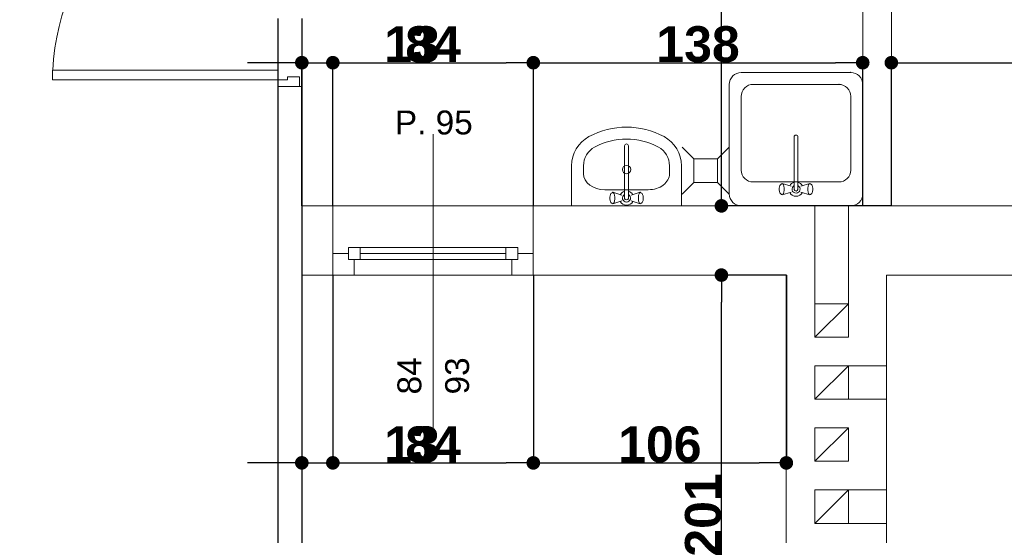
# Model space of a CAD drawing. Header units: millimetres. Extents: x 183299 to 1018155, y -286688 to 171278.
# Tile 52 of 100: x 406976 to 411101, y -82946 to -80786. Entities that reach past the tile are written whole.
import ezdxf

# ---------------------------------------------------------------- set-up
doc = ezdxf.new("R2010")
doc.units = ezdxf.units.MM
doc.header["$MEASUREMENT"] = 0
doc.linetypes.add('Przerywana', pattern=[282.222223, 141.111112, -141.111112])
doc.linetypes.add('Wipeout_Contour', pattern=[1000, 0, -1000])
for name, color, linetype in [('Drzwi ArchiCAD', 7, 'Continuous'), ('inwentaryzacja_sciany', 7, 'Continuous'), ('inwentaryzacja_wyposazenie_sanitarne', 7, 'Continuous'), ('Konstrukcja - Słupy', 7, 'Continuous'), ('Okna ArchiCADa', 7, 'Continuous'), ('Wymiarowanie - Ogólne', 7, 'Continuous'), ('Znaczniki Okien', 7, 'Continuous')]:
    doc.layers.add(name, color=color, linetype=linetype)
for name, color, linetype, lineweight in [('Drzwi ArchiCAD_Nr_Pióra__1', 7, 'Continuous', 13), ('inwentaryzacja_sciany_Nr_Pióra__1', 7, 'Continuous', 13), ('inwentaryzacja_wyposazenie_sanitarne_Nr_Pióra__1', 7, 'Continuous', 13), ('Konstrukcja - Słupy_Nr_Pióra__1', 7, 'Continuous', 13), ('Okna ArchiCADa_Nr_Pióra__1', 7, 'Continuous', 13), ('Znaczniki Okien_Nr_Pióra__1', 7, 'Continuous', 13), ('Znaczniki Okien_Nr_Pióra__7', 7, 'Continuous', 35)]:
    doc.layers.add(name, color=color, linetype=linetype, lineweight=lineweight)
for name, color, linetype, lineweight, true_color in [('Drzwi ArchiCAD_Nr_Pióra__23', 7, 'Continuous', 20, 0xff6600), ('Drzwi ArchiCAD_Nr_Pióra__3', 7, 'Continuous', 18, 0xff6600), ('Okna ArchiCADa_Nr_Pióra__23', 7, 'Continuous', 20, 0xff6600), ('Okna ArchiCADa_Nr_Pióra__3', 7, 'Continuous', 18, 0xff6600)]:
    doc.layers.add(name, color=color, linetype=linetype, lineweight=lineweight, true_color=true_color)
doc.styles.add('GENERATED_STYLE_1', font='arial.ttf')
doc.styles.add('GENERATED_STYLE_2', font='arialbd.ttf')
doc.dimstyles.new('GENERATED_STYLE__1', dxfattribs={"dimtxt": 150, "dimasz": 114, "dimexe": 0.18, "dimexo": 0, "dimgap": 0.09, "dimtad": 1, "dimtih": 1, "dimtoh": 1, "dimdec": 0, "dimlfac": 0.1, "dimzin": 0, "dimdsep": 46, "dimtxsty": 'GENERATED_STYLE_2', "dimblk": 'ARROWHEAD_11', "dimblk1": 'ARROWHEAD_11', "dimblk2": 'ARROWHEAD_11', "dimcen": 0.09, "dimclrd": 256, "dimclre": 256, "dimclrt": 256, "dimazin": 0, "dimtfac": 1, "dimtdec": 4, "dimtmove": 0, "dimatfit": 3, "dimfxl": 1, "dimtolj": 1, "dimtzin": 0, "dimarcsym": 0})
doc.dimstyles.new('GENERATED_STYLE__2', dxfattribs={"dimtxt": 150, "dimasz": 114, "dimexe": 0.18, "dimexo": 0, "dimgap": 0.09, "dimtad": 1, "dimdec": 0, "dimlfac": 0.1, "dimzin": 0, "dimdsep": 46, "dimtxsty": 'GENERATED_STYLE_2', "dimblk": 'ARROWHEAD_11', "dimblk1": 'ARROWHEAD_11', "dimblk2": 'ARROWHEAD_11', "dimcen": 0.09, "dimclrd": 256, "dimclre": 256, "dimclrt": 256, "dimazin": 0, "dimtfac": 1, "dimtdec": 4, "dimtmove": 0, "dimatfit": 3, "dimfxl": 1, "dimtolj": 1, "dimtzin": 0, "dimarcsym": 0})

# ---------------------------------------------------------------- blocks, each defined once
blk = doc.blocks.new('D1 Drzwi proste 12_78')
at = {"layer": 'Drzwi ArchiCAD_Nr_Pióra__1', "linetype": 'Continuous'}
for p, q in [((-500, 0), (-500, -90)), ((500, 0), (500, -90))]:
    blk.add_line(p, q, dxfattribs=at)
at = {"layer": 'Drzwi ArchiCAD_Nr_Pióra__23', "linetype": 'Continuous'}
for p, q in [((-472, 0), (-500, 0)), ((-500, 0), (-500, -90)), ((-472, -40), (-472, 0)), ((500, 0), (472, 0)), ((472, 0), (472, -40)), ((500, -90), (500, 0)), ((-460, -40), (-472, -40)), ((-460, -90), (-460, -40)), ((472, -40), (460, -40)), ((460, -40), (460, -90)), ((-500, -90), (-460, -90)), ((460, -90), (500, -90))]:
    blk.add_line(p, q, dxfattribs=at)
at = {"layer": 'Drzwi ArchiCAD_Nr_Pióra__3', "linetype": 'Continuous'}
for p, q in [((472, 944), (432, 944)), ((432, 944), (432, 0)), ((472, 0), (472, 944)), ((432, 0), (472, 0))]:
    blk.add_line(p, q, dxfattribs=at)
blk.add_arc((472, 0), 944, 92.4285, 180, dxfattribs=at)
blk = doc.blocks.new('Ściana_737_2', base_point=(232715.1, -85775.8))
at = {"layer": 'inwentaryzacja_sciany_Nr_Pióra__1', "linetype": 'Continuous'}
for p, q in [((232715.1, -81165.8), (232805.1, -81165.8)), ((232715.1, -81165.8), (232715.1, -85775.8)), ((232805.1, -81165.8), (232815.1, -81165.8)), ((232815.1, -81665.8), (232815.1, -81165.8)), ((232815.1, -85675.8), (232815.1, -81955.8))]:
    blk.add_line(p, q, dxfattribs=at)
at = {"layer": 'Drzwi ArchiCAD', "linetype": 'Continuous', "xscale": -1, "rotation": 90}
blk.add_blockref('D1 Drzwi proste 12_78', (232715.1, -80665.8), dxfattribs=at)
blk = doc.blocks.new('O1 rozwierane 12_114')
at = {"layer": 'Okna ArchiCADa_Nr_Pióra__1', "linetype": 'Continuous'}
for p, q in [((-420, 0), (-420, -90)), ((420, 0), (420, -90))]:
    blk.add_line(p, q, dxfattribs=at)
at = {"layer": 'Okna ArchiCADa_Nr_Pióra__23', "linetype": 'Continuous'}
for p, q in [((-420, 0), (-420, -90)), ((420, -90), (420, 0)), ((-355, -90), (-355, -65)), ((-355, -65), (-355, -115)), ((355, -65), (355, -90)), ((355, -115), (355, -65)), ((-420, -90), (-355, -90)), ((355, -90), (420, -90))]:
    blk.add_line(p, q, dxfattribs=at)
at = {"layer": 'Okna ArchiCADa_Nr_Pióra__3', "linetype": 'Continuous'}
for p, q in [((-420, 0), (420, 0)), ((-420, -290), (420, -290))]:
    blk.add_line(p, q, dxfattribs=at)
at = {"linetype": 'Wipeout_Contour', "ltscale": 2606.649777}
blk.add_wipeout([(305, -115), (305, -65), (330, -65), (330, 0), (-330, 0), (-330, -65), (-305, -65), (-305, -115)], dxfattribs=at).dxf.layer = 'Okna ArchiCADa'
at = {"layer": 'Okna ArchiCADa_Nr_Pióra__23', "linetype": 'Continuous'}
for p, q in [((-330, 0), (-420, 0)), ((-330, -65), (-330, 0)), ((420, 0), (330, 0)), ((330, 0), (330, -65)), ((-355, -65), (-330, -65)), ((-305, -65), (-355, -65)), ((-305, -115), (-305, -65)), ((355, -65), (305, -65)), ((305, -65), (305, -115)), ((330, -65), (355, -65)), ((-355, -115), (-305, -115)), ((305, -115), (355, -115))]:
    blk.add_line(p, q, dxfattribs=at)
at = {"layer": 'Okna ArchiCADa_Nr_Pióra__3', "linetype": 'Continuous'}
for p, q in [((330, 0), (-330, 0)), ((-305, -65), (305, -65)), ((-305, -90), (305, -90)), ((-305, -115), (305, -115)), ((-305, -115), (305, -115))]:
    blk.add_line(p, q, dxfattribs=at)
blk = doc.blocks.new('Znacznik O 12_133')
at = {"layer": 'Znaczniki Okien_Nr_Pióra__1', "linetype": 'Continuous'}
blk.add_line((0, 671.4), (0, -590), dxfattribs=at)
at = {"layer": 'Znaczniki Okien_Nr_Pióra__7', "linetype": 'Continuous', "char_height": 100, "attachment_point": 7, "style": 'GENERATED_STYLE_1'}
for s, insert, rotation in [('{93}', (-152.1, 500), 270), ('{84}', (47.9, 500), 270), ('{P. 95}', (160, -587.9), 180)]:
    blk.add_mtext(s, dxfattribs=dict(at, insert=insert, rotation=rotation))
blk = doc.blocks.new('Ściana_742_2', base_point=(248915.1, -81955.8))
at = {"layer": 'inwentaryzacja_sciany_Nr_Pióra__1', "linetype": 'Continuous'}
for p, q in [((232945.1, -81665.8), (232815.1, -81665.8)), ((232945.1, -81865.8), (232945.1, -81665.8)), ((233785.1, -81865.8), (233785.1, -81665.8)), ((235165.1, -81665.8), (233785.1, -81665.8)), ((238585.1, -81665.8), (235285.1, -81665.8)), ((232945.1, -81955.8), (232945.1, -81865.8)), ((233785.1, -81955.8), (233785.1, -81865.8)), ((232815.1, -81955.8), (232945.1, -81955.8)), ((233785.1, -81955.8), (234845.1, -81955.8)), ((235265.1, -81955.8), (236755.1, -81955.8))]:
    blk.add_line(p, q, dxfattribs=at)
at = {"layer": 'Okna ArchiCADa', "linetype": 'Continuous', "rotation": 180}
blk.add_blockref('O1 rozwierane 12_114', (233365.1, -81955.8), dxfattribs=at)
at = {"layer": 'Znaczniki Okien', "rotation": 180}
blk.add_blockref('Znacznik O 12_133', (233365.1, -81955.8), dxfattribs=at)
blk = doc.blocks.new('O1 rozwierane 12_115')
at = {"layer": 'Okna ArchiCADa_Nr_Pióra__1', "linetype": 'Continuous'}
for p, q in [((-380, 0), (-380, -90)), ((380, 0), (380, -90))]:
    blk.add_line(p, q, dxfattribs=at)
at = {"layer": 'Okna ArchiCADa_Nr_Pióra__23', "linetype": 'Continuous'}
for p, q in [((-380, 0), (-380, -90)), ((380, -90), (380, 0)), ((-315, -90), (-315, -65)), ((-315, -65), (-315, -115)), ((315, -65), (315, -90)), ((315, -115), (315, -65)), ((-380, -90), (-315, -90)), ((315, -90), (380, -90))]:
    blk.add_line(p, q, dxfattribs=at)
at = {"layer": 'Okna ArchiCADa_Nr_Pióra__3', "linetype": 'Continuous'}
for p, q in [((-380, 0), (380, 0)), ((-380, -120), (380, -120))]:
    blk.add_line(p, q, dxfattribs=at)
at = {"linetype": 'Wipeout_Contour', "ltscale": 2296.258417}
blk.add_wipeout([(265, -115), (265, -65), (290, -65), (290, 0), (-290, 0), (-290, -65), (-265, -65), (-265, -115)], dxfattribs=at).dxf.layer = 'Okna ArchiCADa'
at = {"layer": 'Okna ArchiCADa_Nr_Pióra__23', "linetype": 'Continuous'}
for p, q in [((-290, 0), (-380, 0)), ((-290, -65), (-290, 0)), ((380, 0), (290, 0)), ((290, 0), (290, -65)), ((-315, -65), (-290, -65)), ((-265, -65), (-315, -65)), ((-265, -115), (-265, -65)), ((315, -65), (265, -65)), ((265, -65), (265, -115)), ((290, -65), (315, -65)), ((-315, -115), (-265, -115)), ((265, -115), (315, -115))]:
    blk.add_line(p, q, dxfattribs=at)
at = {"layer": 'Okna ArchiCADa_Nr_Pióra__3', "linetype": 'Continuous'}
for p, q in [((290, 0), (-290, 0)), ((-265, -65), (265, -65)), ((-265, -90), (265, -90)), ((-265, -115), (265, -115)), ((-265, -115), (265, -115))]:
    blk.add_line(p, q, dxfattribs=at)
blk = doc.blocks.new('Znacznik O 12_134')
at = {"layer": 'Znaczniki Okien_Nr_Pióra__1', "linetype": 'Continuous'}
blk.add_line((0, -791.4), (0, 300), dxfattribs=at)
at = {"layer": 'Znaczniki Okien_Nr_Pióra__7', "linetype": 'Continuous', "insert": (-160, 297.9), "char_height": 100, "attachment_point": 7, "style": 'GENERATED_STYLE_1'}
blk.add_mtext('{P. 92}', dxfattribs=at)
at = {"layer": 'Znaczniki Okien_Nr_Pióra__7', "linetype": 'Continuous', "char_height": 100, "attachment_point": 7, "rotation": 270, "style": 'GENERATED_STYLE_1'}
for s, insert in [('{108}', (-152.1, -392.3)), ('{76}', (47.9, -468.2))]:
    blk.add_mtext(s, dxfattribs=dict(at, insert=insert))
blk = doc.blocks.new('Ściana_743_2', base_point=(235165.1, -81955.8))
at = {"layer": 'inwentaryzacja_sciany_Nr_Pióra__1', "linetype": 'Continuous'}
for p, q in [((235165.1, -75985.8), (235165.1, -76295.8)), ((235285.1, -76295.8), (235285.1, -75985.8)), ((235195.1, -76295.8), (235165.1, -76295.8)), ((235285.1, -76295.8), (235195.1, -76295.8)), ((235195.1, -77055.8), (235165.1, -77055.8)), ((235165.1, -77055.8), (235165.1, -81665.8)), ((235285.1, -77055.8), (235195.1, -77055.8)), ((235285.1, -81665.8), (235285.1, -77055.8))]:
    blk.add_line(p, q, dxfattribs=at)
at = {"layer": 'Okna ArchiCADa', "linetype": 'Continuous', "xscale": -1, "rotation": 270}
blk.add_blockref('O1 rozwierane 12_115', (235285.1, -76675.8), dxfattribs=at)
at = {"layer": 'Znaczniki Okien', "rotation": 90}
blk.add_blockref('Znacznik O 12_134', (235165.1, -76675.8), dxfattribs=at)
blk = doc.blocks.new('Ściana_718_2', base_point=(235265.1, -81955.8))
at = {"layer": 'inwentaryzacja_sciany_Nr_Pióra__1', "linetype": 'Continuous'}
for p, q in [((234845.1, -81955.8), (234845.1, -83965.8)), ((235265.1, -83375.8), (235265.1, -81955.8)), ((235265.1, -83965.8), (235265.1, -83415.8)), ((234845.1, -83965.8), (235165.1, -83965.8))]:
    blk.add_line(p, q, dxfattribs=at)
blk = doc.blocks.new('Słup_124_2', base_point=(235035.1, -82145.8))
at = {"layer": 'Konstrukcja - Słupy_Nr_Pióra__1', "linetype": 'Continuous'}
blk.add_line((234965.1, -82215.8), (235105.1, -82075.8), dxfattribs=at)
at = {"layer": 'Konstrukcja - Słupy_Nr_Pióra__1', "linetype": 'Continuous', "flags": 128}
blk.add_lwpolyline([(234965.1, -82215.8), (235105.1, -82215.8), (235105.1, -82075.8), (234965.1, -82075.8)], close=True, dxfattribs=at)
blk = doc.blocks.new('Słup_125_2', base_point=(235035.1, -82405.8))
at = {"layer": 'Konstrukcja - Słupy_Nr_Pióra__1', "linetype": 'Continuous'}
blk.add_line((234965.1, -82475.8), (235105.1, -82335.8), dxfattribs=at)
at = {"layer": 'Konstrukcja - Słupy_Nr_Pióra__1', "linetype": 'Continuous', "flags": 128}
blk.add_lwpolyline([(234965.1, -82475.8), (235105.1, -82475.8), (235105.1, -82335.8), (234965.1, -82335.8)], close=True, dxfattribs=at)
blk = doc.blocks.new('Słup_126_2', base_point=(235035.1, -82925.8))
at = {"layer": 'Konstrukcja - Słupy_Nr_Pióra__1', "linetype": 'Continuous'}
blk.add_line((234965.1, -82995.8), (235105.1, -82855.8), dxfattribs=at)
at = {"layer": 'Konstrukcja - Słupy_Nr_Pióra__1', "linetype": 'Continuous', "flags": 128}
blk.add_lwpolyline([(234965.1, -82995.8), (235105.1, -82995.8), (235105.1, -82855.8), (234965.1, -82855.8)], close=True, dxfattribs=at)
blk = doc.blocks.new('Słup_215_2', base_point=(235035.1, -82665.8))
at = {"layer": 'Konstrukcja - Słupy_Nr_Pióra__1', "linetype": 'Continuous'}
blk.add_line((234965.1, -82735.8), (235105.1, -82595.8), dxfattribs=at)
at = {"layer": 'Konstrukcja - Słupy_Nr_Pióra__1', "linetype": 'Continuous', "flags": 128}
blk.add_lwpolyline([(234965.1, -82735.8), (235105.1, -82735.8), (235105.1, -82595.8), (234965.1, -82595.8)], close=True, dxfattribs=at)
blk = doc.blocks.new('Zlew tradycyjny 12_4')
at = {"layer": 'inwentaryzacja_wyposazenie_sanitarne_Nr_Pióra__1', "linetype": 'Continuous'}
for p, q in [((508.8, 558.8), (50, 558.8)), ((0, 508.8), (0, 50)), ((210.3, 498.8), (209.4, 492.3)), ((211.8, 504.1), (210.3, 498.8)), ((213.8, 507.6), (211.8, 504.1)), ((219, 511.4), (213.8, 507.6)), ((221.8, 512.8), (219, 511.4)), ((224.6, 511.4), (221.8, 512.8)), ((259.3, 500.8), (221.8, 512.8)), ((227.1, 507.2), (224.6, 511.4)), ((228.9, 500.8), (227.1, 507.2)), ((229.9, 493), (228.9, 500.8)), ((299.5, 500.8), (337, 512.8)), ((329.9, 500.8), (328.9, 493)), ((331.7, 507.2), (329.9, 500.8)), ((334.2, 511.4), (331.7, 507.2)), ((337, 512.8), (334.2, 511.4)), ((339.8, 511.4), (337, 512.8)), ((339.8, 511.4), (345, 507.6)), ((347, 504.1), (345, 507.6)), ((348.5, 498.8), (347, 504.1)), ((349.4, 492.3), (348.5, 498.8)), ((558.8, 50), (558.8, 508.8)), ((458.8, 458.8), (100, 458.8)), ((209.4, 492.3), (209.4, 485.3)), ((209.4, 485.3), (210.3, 478.8)), ((210.3, 478.8), (211.8, 473.5)), ((211.8, 473.5), (213.8, 470)), ((219, 466.2), (213.8, 470)), ((219, 466.2), (221.8, 464.8)), ((259.3, 476.8), (221.8, 464.8)), ((221.8, 464.8), (224.6, 466.2)), ((224.6, 466.2), (227.1, 470.4)), ((227.1, 470.4), (228.9, 476.8)), ((228.9, 476.8), (229.9, 484.6)), ((229.9, 484.6), (229.9, 493)), ((271.5, 490.2), (271.5, 269.9)), ((287.3, 269.9), (287.3, 490.2)), ((299.5, 476.8), (337, 464.8)), ((328.9, 493), (328.9, 484.6)), ((328.9, 484.6), (329.9, 476.8)), ((329.9, 476.8), (331.7, 470.4)), ((331.7, 470.4), (334.2, 466.2)), ((334.2, 466.2), (337, 464.8)), ((337, 464.8), (339.8, 466.2)), ((339.8, 466.2), (345, 470)), ((345, 470), (347, 473.5)), ((347, 473.5), (348.5, 478.8)), ((348.5, 478.8), (349.4, 485.3)), ((349.4, 485.3), (349.4, 492.3)), ((50, 408.8), (50, 100)), ((508.8, 100), (508.8, 408.8)), ((100, 50), (458.8, 50)), ((50, 0), (508.8, 0))]:
    blk.add_line(p, q, dxfattribs=at)
for centre, radius, start, end in [((50, 508.8), 50, 90, 180), ((508.8, 508.8), 50, 0, 90), ((279.4, 488.8), 30, 27.9765, 152.0235), ((279.4, 488.8), 16.8, 298.0549, 241.9451), ((279.4, 488.8), 8, 10, 170), ((100, 408.8), 50, 90, 180), ((279.4, 488.8), 30, 207.9765, 254.7747), ((279.4, 488.8), 30, 285.2253, 332.0235), ((458.8, 408.8), 50, 0, 90), ((279.4, 269.9), 7.88, 180, 0), ((100, 100), 50, 180, 270), ((458.8, 100), 50, 270, 0), ((50, 50), 50, 180, 270), ((508.8, 50), 50, 270, 0)]:
    blk.add_arc(centre, radius, start, end, dxfattribs=at)
for p in [(100, 50), (50, 0)]:
    blk.add_point(p, dxfattribs=at)
blk = doc.blocks.new('Umywalka 01 12_17')
at = {"layer": 'inwentaryzacja_wyposazenie_sanitarne_Nr_Pióra__1', "linetype": 'Continuous'}
for p, q in [((-230, 0), (-230, -168)), ((230, 0), (-230, 0)), ((230, 0), (230, -168)), ((-69.1, -22.7), (-70, -29.2)), ((-70, -29.2), (-70, -36.2)), ((-70, -36.2), (-69.1, -42.7)), ((-67.6, -17.4), (-69.1, -22.7)), ((-65.6, -13.9), (-67.6, -17.4)), ((-60.4, -10.1), (-65.6, -13.9)), ((-57.6, -8.7), (-60.4, -10.1)), ((-54.8, -10.1), (-57.6, -8.7)), ((-20.1, -20.7), (-57.6, -8.7)), ((-52.3, -14.3), (-54.8, -10.1)), ((-50.5, -20.7), (-52.3, -14.3)), ((-49.5, -28.5), (-50.5, -20.7)), ((-50.5, -44.7), (-49.5, -36.9)), ((-49.5, -36.9), (-49.5, -28.5)), ((-7.9, -31.3), (-7.9, -251.6)), ((7.9, -251.6), (7.9, -31.3)), ((20.1, -20.7), (57.6, -8.7)), ((50.5, -20.7), (49.5, -28.5)), ((49.5, -28.5), (49.5, -36.9)), ((49.5, -36.9), (50.5, -44.7)), ((52.3, -14.3), (50.5, -20.7)), ((54.8, -10.1), (52.3, -14.3)), ((57.6, -8.7), (54.8, -10.1)), ((60.4, -10.1), (57.6, -8.7)), ((60.4, -10.1), (65.6, -13.9)), ((67.6, -17.4), (65.6, -13.9)), ((69.1, -22.7), (67.6, -17.4)), ((70, -29.2), (69.1, -22.7)), ((69.1, -42.7), (70, -36.2)), ((70, -36.2), (70, -29.2)), ((-91.1, -67.7), (-91.1, -67.7)), ((91.1, -67.7), (-91.1, -67.7)), ((-69.1, -42.7), (-67.6, -48)), ((-67.6, -48), (-65.6, -51.5)), ((-60.4, -55.3), (-65.6, -51.5)), ((-60.4, -55.3), (-57.6, -56.7)), ((-20.1, -44.7), (-57.6, -56.7)), ((-57.6, -56.7), (-54.8, -55.3)), ((-54.8, -55.3), (-52.3, -51.1)), ((-52.3, -51.1), (-50.5, -44.7)), ((20.1, -44.7), (57.6, -56.7)), ((50.5, -44.7), (52.3, -51.1)), ((52.3, -51.1), (54.8, -55.3)), ((54.8, -55.3), (57.6, -56.7)), ((57.6, -56.7), (60.4, -55.3)), ((60.4, -55.3), (65.6, -51.5)), ((65.6, -51.5), (67.6, -48)), ((67.6, -48), (69.1, -42.7)), ((-180, -134.4), (-180, -168)), ((180, -134.4), (180, -168))]:
    blk.add_line(p, q, dxfattribs=at)
blk.add_circle((0, -151.9), 17.5, dxfattribs=at)
for centre, radius, start, end in [((0, -32.7), 30, 27.9765, 152.0235), ((0, -32.7), 16.8, 298.0549, 241.9451), ((0, -32.7), 8, 10, 170), ((0, -32.7), 30, 207.9765, 254.7747), ((0, -32.7), 30, 285.2253, 332.0235), ((-91.1, -168), 138.9, 180, 241.5254), ((-91.1, -168), 88.9, 180, 241.5254), ((91.1, -168), 88.9, 298.4746, 0), ((91.1, -168), 138.9, 298.4746, 0), ((0, 0), 280, 241.5254, 298.4746), ((0, -251.6), 7.88, 180, 0), ((0, 0), 330, 241.5254, 298.4746)]:
    blk.add_arc(centre, radius, start, end, dxfattribs=at)
for centre, major_axis, start_param, end_param in [((-91.1, -134.4), (88.9, 0), 1.570796, 3.141593), ((91.1, -134.4), (-88.9, 0), 3.141593, 4.712389)]:
    blk.add_ellipse(centre, major_axis=major_axis, ratio=0.750558, start_param=start_param, end_param=end_param, dxfattribs=at)
blk = doc.blocks.new('ARROWHEAD_11')
at = {"linetype": 'Continuous'}
blk.add_line((0, 0), (-1, 0), dxfattribs=at)
at = {"linetype": 'Continuous', "const_width": 0.25, "flags": 128}
blk.add_lwpolyline([(-0.125, 0, 1), (0.125, 0, 1)], format="xyb", close=True, dxfattribs=at)
blk = doc.blocks.new('*D6649')
at = {"layer": 'Defpoints', "color": 0}
for p in [(413928, -80966.6), (410628, -81566.3), (413928, -81566.3)]:
    blk.add_point(p, dxfattribs=at)
at = {"layer": 'Wymiarowanie - Ogólne', "linetype": 'Continuous', "lineweight": -2}
for p, q in [((410628, -81566.3), (410628, -80966.5)), ((410742, -80966.6), (413814, -80966.6)), ((413928, -81566.3), (413928, -80966.5))]:
    blk.add_line(p, q, dxfattribs=at)
at = {"layer": 'Wymiarowanie - Ogólne', "lineweight": -2, "xscale": 114, "yscale": 114, "zscale": 114, "rotation": 180}
blk.add_blockref('ARROWHEAD_11', (410628, -80966.6), dxfattribs=at)
at = {"layer": 'Wymiarowanie - Ogólne', "lineweight": -2, "xscale": 114, "yscale": 114, "zscale": 114}
blk.add_blockref('ARROWHEAD_11', (413928, -80966.6), dxfattribs=at)
at = {"layer": 'Wymiarowanie - Ogólne', "insert": (412278, -80890.1), "char_height": 150, "attachment_point": 5, "style": 'GENERATED_STYLE_2'}
blk.add_mtext('\\A1;330', dxfattribs=at)
blk = doc.blocks.new('*D6656')
at = {"layer": 'Defpoints', "color": 0}
for p in [(408288, -80966.6), (408158, -81566.3), (408288, -81566.3)]:
    blk.add_point(p, dxfattribs=at)
at = {"layer": 'Wymiarowanie - Ogólne', "linetype": 'Continuous', "lineweight": -2}
for p, q in [((408044, -80966.6), (407930, -80966.6)), ((408158, -81566.3), (408158, -80966.5)), ((408158, -80966.6), (408288, -80966.6)), ((408288, -81566.3), (408288, -80966.5)), ((408402, -80966.6), (408723.4, -80966.6))]:
    blk.add_line(p, q, dxfattribs=at)
at = {"layer": 'Wymiarowanie - Ogólne', "lineweight": -2, "xscale": 114, "yscale": 114, "zscale": 114}
blk.add_blockref('ARROWHEAD_11', (408158, -80966.6), dxfattribs=at)
at = {"layer": 'Wymiarowanie - Ogólne', "lineweight": -2, "xscale": 114, "yscale": 114, "zscale": 114, "rotation": 180}
blk.add_blockref('ARROWHEAD_11', (408288, -80966.6), dxfattribs=at)
at = {"layer": 'Wymiarowanie - Ogólne', "insert": (408619.7, -80890.1), "char_height": 150, "attachment_point": 5, "style": 'GENERATED_STYLE_2'}
blk.add_mtext('\\A1;13', dxfattribs=at)
blk = doc.blocks.new('*D6657')
at = {"layer": 'Defpoints', "color": 0}
for p in [(409128, -80966.6), (408288, -81566.3), (409128, -81566.3)]:
    blk.add_point(p, dxfattribs=at)
at = {"layer": 'Wymiarowanie - Ogólne', "linetype": 'Continuous', "lineweight": -2}
for p, q in [((408288, -81566.3), (408288, -80966.5)), ((408402, -80966.6), (409014, -80966.6)), ((409128, -81566.3), (409128, -80966.5))]:
    blk.add_line(p, q, dxfattribs=at)
at = {"layer": 'Wymiarowanie - Ogólne', "lineweight": -2, "xscale": 114, "yscale": 114, "zscale": 114, "rotation": 180}
blk.add_blockref('ARROWHEAD_11', (408288, -80966.6), dxfattribs=at)
at = {"layer": 'Wymiarowanie - Ogólne', "lineweight": -2, "xscale": 114, "yscale": 114, "zscale": 114}
blk.add_blockref('ARROWHEAD_11', (409128, -80966.6), dxfattribs=at)
at = {"layer": 'Wymiarowanie - Ogólne', "insert": (408708, -80889.9), "char_height": 150, "attachment_point": 5, "style": 'GENERATED_STYLE_2'}
blk.add_mtext('\\A1;84', dxfattribs=at)
blk = doc.blocks.new('*D6658')
at = {"layer": 'Defpoints', "color": 0}
for p in [(410508, -80966.6), (409128, -81566.3), (410508, -81566.3)]:
    blk.add_point(p, dxfattribs=at)
at = {"layer": 'Wymiarowanie - Ogólne', "linetype": 'Continuous', "lineweight": -2}
for p, q in [((409128, -81566.3), (409128, -80966.5)), ((409242, -80966.6), (410394, -80966.6)), ((410508, -81566.3), (410508, -80966.5))]:
    blk.add_line(p, q, dxfattribs=at)
at = {"layer": 'Wymiarowanie - Ogólne', "lineweight": -2, "xscale": 114, "yscale": 114, "zscale": 114, "rotation": 180}
blk.add_blockref('ARROWHEAD_11', (409128, -80966.6), dxfattribs=at)
at = {"layer": 'Wymiarowanie - Ogólne', "lineweight": -2, "xscale": 114, "yscale": 114, "zscale": 114}
blk.add_blockref('ARROWHEAD_11', (410508, -80966.6), dxfattribs=at)
at = {"layer": 'Wymiarowanie - Ogólne', "insert": (409818, -80889.9), "char_height": 150, "attachment_point": 5, "style": 'GENERATED_STYLE_2'}
blk.add_mtext('\\A1;138', dxfattribs=at)
blk = doc.blocks.new('*D6659')
at = {"layer": 'Defpoints', "color": 0}
for p in [(409916, -76956.3), (410508, -76956.3), (410628, -81566.3)]:
    blk.add_point(p, dxfattribs=at)
at = {"layer": 'Wymiarowanie - Ogólne', "linetype": 'Continuous', "lineweight": -2}
for p, q in [((410508, -76956.3), (409915.8, -76956.3)), ((409916, -81452.3), (409916, -77070.3)), ((410628, -81566.3), (409915.8, -81566.3))]:
    blk.add_line(p, q, dxfattribs=at)
at = {"layer": 'Wymiarowanie - Ogólne', "lineweight": -2, "xscale": 114, "yscale": 114, "zscale": 114}
for p, rotation in [((409916, -76956.3), 90), ((409916, -81566.3), 270)]:
    blk.add_blockref('ARROWHEAD_11', p, dxfattribs=dict(at, rotation=rotation))
at = {"layer": 'Wymiarowanie - Ogólne', "insert": (409839.4, -79261.3), "char_height": 150, "attachment_point": 5, "rotation": 90, "style": 'GENERATED_STYLE_2'}
blk.add_mtext('\\A1;461', dxfattribs=at)
blk = doc.blocks.new('*D6662')
at = {"layer": 'Defpoints', "color": 0}
for p in [(408158, -81856.3), (408288, -81856.3), (408288, -82643)]:
    blk.add_point(p, dxfattribs=at)
at = {"layer": 'Wymiarowanie - Ogólne', "linetype": 'Continuous', "lineweight": -2}
for p, q in [((408158, -81856.3), (408158, -82643.2)), ((408288, -81856.3), (408288, -82643.2)), ((408044, -82643), (407930, -82643)), ((408158, -82643), (408288, -82643)), ((408402, -82643), (408723.4, -82643))]:
    blk.add_line(p, q, dxfattribs=at)
at = {"layer": 'Wymiarowanie - Ogólne', "lineweight": -2, "xscale": 114, "yscale": 114, "zscale": 114}
blk.add_blockref('ARROWHEAD_11', (408158, -82643), dxfattribs=at)
at = {"layer": 'Wymiarowanie - Ogólne', "lineweight": -2, "xscale": 114, "yscale": 114, "zscale": 114, "rotation": 180}
blk.add_blockref('ARROWHEAD_11', (408288, -82643), dxfattribs=at)
at = {"layer": 'Wymiarowanie - Ogólne', "insert": (408619.7, -82566.4), "char_height": 150, "attachment_point": 5, "style": 'GENERATED_STYLE_2'}
blk.add_mtext('\\A1;13', dxfattribs=at)
blk = doc.blocks.new('*D6663')
at = {"layer": 'Defpoints', "color": 0}
for p in [(408288, -81856.3), (409128, -81856.3), (409128, -82643)]:
    blk.add_point(p, dxfattribs=at)
at = {"layer": 'Wymiarowanie - Ogólne', "linetype": 'Continuous', "lineweight": -2}
for p, q in [((408288, -81856.3), (408288, -82643.2)), ((409128, -81856.3), (409128, -82643.2)), ((408402, -82643), (409014, -82643))]:
    blk.add_line(p, q, dxfattribs=at)
at = {"layer": 'Wymiarowanie - Ogólne', "lineweight": -2, "xscale": 114, "yscale": 114, "zscale": 114, "rotation": 180}
blk.add_blockref('ARROWHEAD_11', (408288, -82643), dxfattribs=at)
at = {"layer": 'Wymiarowanie - Ogólne', "lineweight": -2, "xscale": 114, "yscale": 114, "zscale": 114}
blk.add_blockref('ARROWHEAD_11', (409128, -82643), dxfattribs=at)
at = {"layer": 'Wymiarowanie - Ogólne', "insert": (408708, -82566.3), "char_height": 150, "attachment_point": 5, "style": 'GENERATED_STYLE_2'}
blk.add_mtext('\\A1;84', dxfattribs=at)
blk = doc.blocks.new('*D6664')
at = {"layer": 'Defpoints', "color": 0}
for p in [(409128, -81856.3), (410188, -81856.3), (410188, -82643)]:
    blk.add_point(p, dxfattribs=at)
at = {"layer": 'Wymiarowanie - Ogólne', "linetype": 'Continuous', "lineweight": -2}
for p, q in [((409128, -81856.3), (409128, -82643.2)), ((410188, -81856.3), (410188, -82643.2)), ((409242, -82643), (410074, -82643))]:
    blk.add_line(p, q, dxfattribs=at)
at = {"layer": 'Wymiarowanie - Ogólne', "lineweight": -2, "xscale": 114, "yscale": 114, "zscale": 114, "rotation": 180}
blk.add_blockref('ARROWHEAD_11', (409128, -82643), dxfattribs=at)
at = {"layer": 'Wymiarowanie - Ogólne', "lineweight": -2, "xscale": 114, "yscale": 114, "zscale": 114}
blk.add_blockref('ARROWHEAD_11', (410188, -82643), dxfattribs=at)
at = {"layer": 'Wymiarowanie - Ogólne', "insert": (409658, -82566.4), "char_height": 150, "attachment_point": 5, "style": 'GENERATED_STYLE_2'}
blk.add_mtext('\\A1;106', dxfattribs=at)
blk = doc.blocks.new('*D6670')
at = {"layer": 'Defpoints', "color": 0}
for p in [(408058, -80781.3), (406228, -83836.3), (408058, -84960)]:
    blk.add_point(p, dxfattribs=at)
at = {"layer": 'Wymiarowanie - Ogólne', "linetype": 'Continuous', "lineweight": -2}
for p, q in [((408058, -80781.3), (408058, -84960.2)), ((406228, -83836.3), (406228, -84960.2)), ((406342, -84960), (407944, -84960))]:
    blk.add_line(p, q, dxfattribs=at)
at = {"layer": 'Wymiarowanie - Ogólne', "lineweight": -2, "xscale": 114, "yscale": 114, "zscale": 114, "rotation": 180}
blk.add_blockref('ARROWHEAD_11', (406228, -84960), dxfattribs=at)
at = {"layer": 'Wymiarowanie - Ogólne', "lineweight": -2, "xscale": 114, "yscale": 114, "zscale": 114}
blk.add_blockref('ARROWHEAD_11', (408058, -84960), dxfattribs=at)
at = {"layer": 'Wymiarowanie - Ogólne', "insert": (407143, -84883.3), "char_height": 150, "attachment_point": 5, "style": 'GENERATED_STYLE_2'}
blk.add_mtext('\\A1;183', dxfattribs=at)
blk = doc.blocks.new('*D6671')
at = {"layer": 'Defpoints', "color": 0}
for p in [(408058, -80781.3), (408158, -80781.3), (408158, -84960)]:
    blk.add_point(p, dxfattribs=at)
at = {"layer": 'Wymiarowanie - Ogólne', "linetype": 'Continuous', "lineweight": -2}
for p, q in [((408058, -80781.3), (408058, -84960.2)), ((408158, -80781.3), (408158, -84960.2)), ((407944, -84960), (407830, -84960)), ((408058, -84960), (408158, -84960)), ((408272, -84960), (408592.1, -84960))]:
    blk.add_line(p, q, dxfattribs=at)
at = {"layer": 'Wymiarowanie - Ogólne', "lineweight": -2, "xscale": 114, "yscale": 114, "zscale": 114}
blk.add_blockref('ARROWHEAD_11', (408058, -84960), dxfattribs=at)
at = {"layer": 'Wymiarowanie - Ogólne', "lineweight": -2, "xscale": 114, "yscale": 114, "zscale": 114, "rotation": 180}
blk.add_blockref('ARROWHEAD_11', (408158, -84960), dxfattribs=at)
at = {"layer": 'Wymiarowanie - Ogólne', "insert": (408489, -84883.4), "char_height": 150, "attachment_point": 5, "style": 'GENERATED_STYLE_2'}
blk.add_mtext('\\A1;10', dxfattribs=at)
blk = doc.blocks.new('*D6672')
at = {"layer": 'Defpoints', "color": 0}
for p in [(408158, -80781.3), (410508, -84771.3), (410508, -84960)]:
    blk.add_point(p, dxfattribs=at)
at = {"layer": 'Wymiarowanie - Ogólne', "linetype": 'Continuous', "lineweight": -2}
for p, q in [((408158, -80781.3), (408158, -84960.2)), ((410508, -84771.3), (410508, -84960.2)), ((408272, -84960), (410394, -84960))]:
    blk.add_line(p, q, dxfattribs=at)
at = {"layer": 'Wymiarowanie - Ogólne', "lineweight": -2, "xscale": 114, "yscale": 114, "zscale": 114, "rotation": 180}
blk.add_blockref('ARROWHEAD_11', (408158, -84960), dxfattribs=at)
at = {"layer": 'Wymiarowanie - Ogólne', "lineweight": -2, "xscale": 114, "yscale": 114, "zscale": 114}
blk.add_blockref('ARROWHEAD_11', (410508, -84960), dxfattribs=at)
at = {"layer": 'Wymiarowanie - Ogólne', "insert": (409333, -84883.4), "char_height": 150, "attachment_point": 5, "style": 'GENERATED_STYLE_2'}
blk.add_mtext('\\A1;235', dxfattribs=at)
blk = doc.blocks.new('*D6689')
at = {"layer": 'Defpoints', "color": 0}
for p in [(409916, -81856.3), (410188, -81856.3), (410188, -83866.3)]:
    blk.add_point(p, dxfattribs=at)
at = {"layer": 'Wymiarowanie - Ogólne', "linetype": 'Continuous', "lineweight": -2}
for p, q in [((410188, -81856.3), (409915.8, -81856.3)), ((409916, -83752.3), (409916, -81970.3)), ((410188, -83866.3), (409915.8, -83866.3))]:
    blk.add_line(p, q, dxfattribs=at)
at = {"layer": 'Wymiarowanie - Ogólne', "lineweight": -2, "xscale": 114, "yscale": 114, "zscale": 114}
for p, rotation in [((409916, -81856.3), 90), ((409916, -83866.3), 270)]:
    blk.add_blockref('ARROWHEAD_11', p, dxfattribs=dict(at, rotation=rotation))
at = {"layer": 'Wymiarowanie - Ogólne', "insert": (409839.4, -82861.3), "char_height": 150, "attachment_point": 5, "rotation": 90, "style": 'GENERATED_STYLE_2'}
blk.add_mtext('\\A1;201', dxfattribs=at)

msp = doc.modelspace()

# ---------------------------------------------------------------- linework, layer by layer
at = {"layer": 'inwentaryzacja_sciany_Nr_Pióra__1', "linetype": 'Continuous'}
for p, q in [((410447.95206, -82756.32699), (410607.95206, -82756.32699)), ((410447.95206, -82896.32699), (410607.95206, -82896.32699))]:
    msp.add_line(p, q, dxfattribs=at)

# ---------------------------------------------------------------- block references
at = {"layer": 'inwentaryzacja_sciany'}
msp.add_blockref('Ściana_737_2', (408057.95206, -85676.32699), dxfattribs=at)
at = {"layer": 'Konstrukcja - Słupy'}
msp.add_blockref('Słup_126_2', (410377.95206, -82826.32699), dxfattribs=at)

# ---------------------------------------------------------------- dimensions: what is measured, and where the dimension line sits
at = {"layer": 'Wymiarowanie - Ogólne', "linetype": 'Continuous'}
dim = msp.add_linear_dim(base=(408057.95206, -84960.00257), p1=(406227.95206, -83836.32699), p2=(408057.95206, -80781.32699), dimstyle='GENERATED_STYLE__1', dxfattribs=at)
dim.commit()
dim.dimension.update_dxf_attribs({"geometry": '*D6670', "text_midpoint": (407142.95206, -84883.26257)})

# ---------------------------------------------------------------- next in the draw order: block references
at = {"layer": 'inwentaryzacja_sciany'}
msp.add_blockref('Ściana_742_2', (424257.95206, -81856.32699), dxfattribs=at)

# ---------------------------------------------------------------- next in the draw order: linework, layer by layer
at = {"layer": 'inwentaryzacja_sciany_Nr_Pióra__1', "linetype": 'Przerywana'}
for p, q in [((409800.02287, -81368.78273), (409751.50061, -81320.26046)), ((409900.02287, -81368.78273), (409948.54514, -81320.26046)), ((409800.02287, -81468.78273), (409800.02287, -81368.78273)), ((409800.02287, -81368.78273), (409900.02287, -81368.78273)), ((409900.02287, -81368.78273), (409900.02287, -81468.78273)), ((409800.02287, -81468.78273), (409751.50061, -81517.30499)), ((409800.02287, -81468.78273), (409900.02287, -81468.78273)), ((409900.02287, -81468.78273), (409948.54514, -81517.30499))]:
    msp.add_line(p, q, dxfattribs=at)
at = {"layer": 'inwentaryzacja_sciany_Nr_Pióra__1', "linetype": 'Continuous'}
for p, q in [((410447.95206, -82236.32699), (410607.95206, -82236.32699)), ((410447.95206, -82376.32699), (410607.95206, -82376.32699))]:
    msp.add_line(p, q, dxfattribs=at)

# ---------------------------------------------------------------- next in the draw order: block references
at = {"layer": 'inwentaryzacja_sciany'}
for name, p in [('Ściana_743_2', (410507.95206, -81856.32699)), ('Ściana_718_2', (410607.95206, -81856.32699))]:
    msp.add_blockref(name, p, dxfattribs=at)
at = {"layer": 'inwentaryzacja_wyposazenie_sanitarne', "linetype": 'Continuous', "rotation": 180}
msp.add_blockref('Umywalka 01 12_17', (409518.40716, -81566.32699), dxfattribs=at)
at = {"layer": 'Konstrukcja - Słupy'}
for name, p in [('Słup_124_2', (410377.95206, -82046.32699)), ('Słup_125_2', (410377.95206, -82306.32699)), ('Słup_215_2', (410377.95206, -82566.32699))]:
    msp.add_blockref(name, p, dxfattribs=at)

# ---------------------------------------------------------------- next in the draw order: dimensions: what is measured, and where the dimension line sits
at = {"layer": 'Wymiarowanie - Ogólne', "linetype": 'Continuous'}
for base, p1, p2, picture, middle in [((408157.95206, -84960.00257), (408057.95206, -80781.32699), (408157.95206, -80781.32699), '*D6671', (408489.01706, -84883.41257)), ((408287.95206, -80966.64833), (408157.95206, -81566.32699), (408287.95206, -81566.32699), '*D6656', (408619.69206, -80890.05833)), ((409127.95206, -80966.64833), (408287.95206, -81566.32699), (409127.95206, -81566.32699), '*D6657', (408707.95206, -80889.90833)), ((408287.95206, -82643.02773), (408157.95206, -81856.32699), (408287.95206, -81856.32699), '*D6662', (408619.69206, -82566.43773)), ((409127.95206, -82643.02773), (408287.95206, -81856.32699), (409127.95206, -81856.32699), '*D6663', (408707.95206, -82566.28773)), ((410187.95206, -82643.02773), (409127.95206, -81856.32699), (410187.95206, -81856.32699), '*D6664', (409657.95206, -82566.43773))]:
    dim = msp.add_linear_dim(base=base, p1=p1, p2=p2, dimstyle='GENERATED_STYLE__1', dxfattribs=at)
    dim.commit()
    dim.dimension.update_dxf_attribs({"geometry": picture, "text_midpoint": middle})
dim = msp.add_linear_dim(base=(409916.01235, -81856.32699), p1=(410187.95206, -83866.32699), p2=(410187.95206, -81856.32699), angle=90, dimstyle='GENERATED_STYLE__2', dxfattribs=at)
dim.commit()
dim.dimension.update_dxf_attribs({"geometry": '*D6689', "text_midpoint": (409839.42235, -82861.32699)})

# ---------------------------------------------------------------- next in the draw order: linework, layer by layer
at = {"layer": 'inwentaryzacja_sciany_Nr_Pióra__1', "linetype": 'Continuous'}
for p, q in [((410307.95206, -81976.32699), (410307.95206, -81566.32699)), ((410447.95206, -81976.32699), (410447.95206, -81566.32699))]:
    msp.add_line(p, q, dxfattribs=at)

# ---------------------------------------------------------------- next in the draw order: block references
at = {"layer": 'inwentaryzacja_wyposazenie_sanitarne', "linetype": 'Continuous', "rotation": 180}
msp.add_blockref('Zlew tradycyjny 12_4', (410507.95206, -81007.52699), dxfattribs=at)

# ---------------------------------------------------------------- next in the draw order: dimensions: what is measured, and where the dimension line sits
at = {"layer": 'Wymiarowanie - Ogólne', "linetype": 'Continuous'}
dim = msp.add_linear_dim(base=(409916.01235, -76956.32699), p1=(410627.95206, -81566.32699), p2=(410507.95206, -76956.32699), angle=90, dimstyle='GENERATED_STYLE__2', dxfattribs=at)
dim.commit()
dim.dimension.update_dxf_attribs({"geometry": '*D6659', "text_midpoint": (409839.42235, -79261.32699)})
for base, p1, p2, picture, middle in [((410507.95206, -84960.00257), (408157.95206, -80781.32699), (410507.95206, -84771.32699), '*D6672', (409332.95206, -84883.41257)), ((410507.95206, -80966.64833), (409127.95206, -81566.32699), (410507.95206, -81566.32699), '*D6658', (409817.95206, -80889.90833)), ((413927.95206, -80966.64833), (410627.95206, -81566.32699), (413927.95206, -81566.32699), '*D6649', (412277.95206, -80890.05833))]:
    dim = msp.add_linear_dim(base=base, p1=p1, p2=p2, dimstyle='GENERATED_STYLE__1', dxfattribs=at)
    dim.commit()
    dim.dimension.update_dxf_attribs({"geometry": picture, "text_midpoint": middle})

doc.saveas('drawing.dxf')
